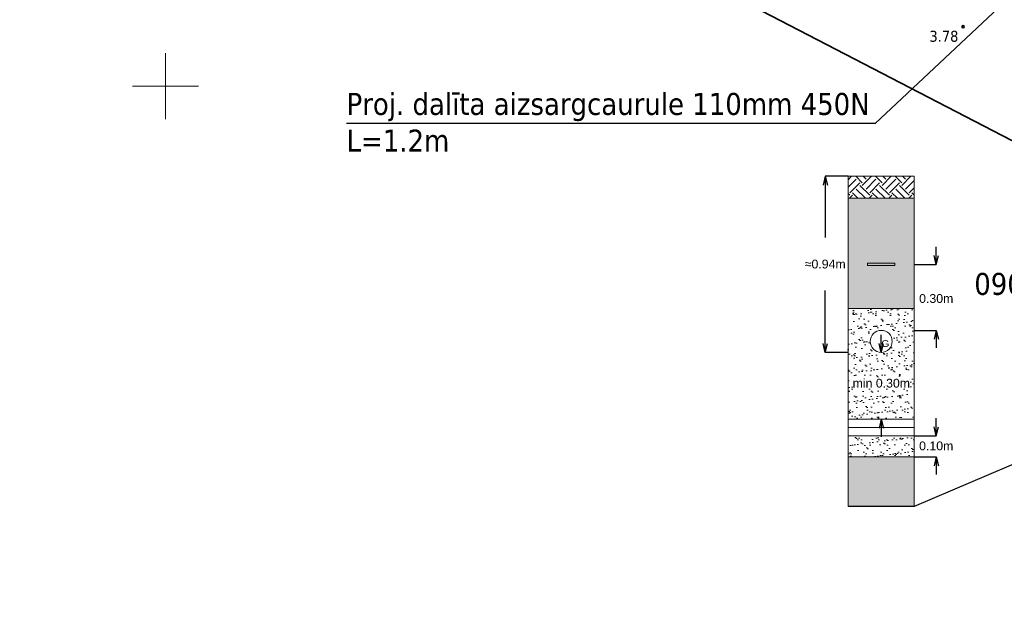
# Model space of a CAD drawing. Header units: metres. Extents: x 479801 to 960259, y 275948 to 557431.
# Tile 12 of 48: x 483243 to 483288, y 276177 to 276203. Entities that reach past the tile are written whole.
import ezdxf
from ezdxf.enums import TextEntityAlignment as Align
from ezdxf.lldxf.tags import DXFTag

# ---------------------------------------------------------------- set-up
doc = ezdxf.new("R2010")
doc.units = ezdxf.units.M
doc.linetypes.add('ADTI_0', pattern=[2, 1, 1])
doc.linetypes.add('GAZE_VADP_ASP1', pattern=[10.4, 1.6, -0.4, 1.6, -0.4, 1.6, -0.4, -0.4, 1.6, -0.4, 1.6, -0.4])
doc.layers.get('0').update_dxf_attribs({"linetype": 'ADTI_0', "lineweight": 9})
doc.layers.get('Defpoints').update_dxf_attribs({"lineweight": 9})
for name, color, linetype, lineweight in [('APGR_SARK_####_####_#', 1, 'ADTI_0', 35), ('GAZE_VADP_ASP1_####_#', 240, 'GAZE_VADP_ASP1', 9), ('GAZE_VADP_ASP1_TKST_#', 240, 'ADTI_0', 9), ('GEOD_ELEM_####_####_#', 7, 'ADTI_0', 35), ('Layer2', 141, 'Continuous', 13), ('proj. kabeli un iekartas', 1, 'Kabelis W 1', 30), ('RELJ_AATZ_####_TKST_#', 7, 'ADTI_0', 9), ('RELJ_ELEM_####_####_#', 7, 'ADTI_0', 35), ('RELJ_NOGA_####_####_#', 7, 'ADTI_0', 9), ('rob', 7, 'Continuous', 0), ('vadi', 1, 'Continuous', 0)]:
    doc.layers.add(name, color=color, linetype=linetype, lineweight=lineweight)
doc.layers.add('ROBZ_UZMR_####_TKST_#', color=4, linetype='ADTI_0', lineweight=20, true_color=0x00ffff)
doc.styles.add('ArialBaltic', font='arial.ttf')
doc.styles.add('LATV', font='arial.ttf')
doc.styles.get("Standard").update_dxf_attribs({"font": 'wromlats.shx'})
doc.styles.add('Tahoma_05_LT', font='tahoma.ttf', dxfattribs={"height": 0.5})
doc.styles.add('Tahoma_1_LB', font='tahoma.ttf', dxfattribs={"height": 1})
tags = doc.linetypes.add('0.4KV_zemsprieguma_projektejams', pattern='A,12.7,-5.08,["W1",Standard,S=2.54,R=0,X=-2.54,Y=-1.27],-6.35', length=24.13).pattern_tags.tags
tags[6] = DXFTag(74, 10)
doc.linetypes.add('Kabelis W 1', pattern='A,12,-0.625,["W1",ArialBaltic,S=1.5,R=0,X=-0.15,Y=-0.7],-3.5', length=16.125)
doc.dimstyles.new('ISO-25', dxfattribs={"dimtxt": 2.5, "dimasz": 2.5, "dimexe": 1.25, "dimexo": 0.625, "dimtad": 1, "dimtxsty": 'Standard', "dimcen": 2.5, "dimadec": 0, "dimazin": 0, "dimtfac": 1, "dimtmove": 0, "dimatfit": 3, "dimfxl": 1, "dimarcsym": 0})
doc.dimstyles.get("Standard").update_dxf_attribs({"dimtxt": 0.18, "dimasz": 0.18, "dimexe": 0.18, "dimexo": 0.0625, "dimgap": 0.09, "dimtad": 0, "dimtih": 1, "dimtoh": 1, "dimdec": 4, "dimzin": 0, "dimdsep": 46, "dimtxsty": 'Standard', "dimcen": 0.09, "dimadec": 0, "dimazin": 0, "dimtfac": 1, "dimtdec": 4, "dimtofl": 0, "dimtmove": 0, "dimatfit": 3, "dimfxl": 1, "dimtolj": 1, "dimtzin": 0, "dimarcsym": 0})

# ---------------------------------------------------------------- blocks, each defined once
blk = doc.blocks.new('PKT')
at = {"layer": 'RELJ_ELEM_####_####_#', "color": 7, "linetype": 'Continuous', "lineweight": 35}
blk.add_circle((0, 0), 0.05, dxfattribs=at)
blk = doc.blocks.new('KRUSTS')
at = {"layer": 'GEOD_ELEM_####_####_#', "color": 7, "linetype": 'Continuous', "lineweight": 9}
for p, q in [((0, 1.5), (0, 0)), ((-1.5, 0), (0, 0)), ((0, 0), (0, -1.5)), ((0, 0), (1.5, 0))]:
    blk.add_line(p, q, dxfattribs=at)
blk = doc.blocks.new('TerminatorOpen_0.5')
at = {"color": 0, "linetype": 'ByBlock', "lineweight": -2}
for q in [(-1, 0.25), (-1, 0), (-1, -0.25)]:
    blk.add_line((0, 0), q, dxfattribs=at)
blk = doc.blocks.new('*D11959')
at = {"color": 0, "linetype": 'Continuous', "lineweight": -2}
for p, q in [((483281.015, 276195.9), (483279.971, 276195.9)), ((483279.971, 276195.5), (483279.971, 276193.115)), ((483279.971, 276188.3), (483279.971, 276190.707)), ((483281.015, 276187.9), (483279.971, 276187.9))]:
    blk.add_line(p, q, dxfattribs=at)
at = {"layer": 'Defpoints', "color": 0}
for p in [(483281.015, 276195.9), (483279.971, 276187.9), (483281.015, 276187.9)]:
    blk.add_point(p, dxfattribs=at)
at = {"color": 0, "lineweight": -2, "xscale": 0.4, "yscale": 0.4, "zscale": 0.4}
for p, rotation in [((483279.971, 276195.9), 90), ((483279.971, 276187.9), 270)]:
    blk.add_blockref('TerminatorOpen_0.5', p, dxfattribs=dict(at, rotation=rotation))
at = {"color": 0, "lineweight": 0, "insert": (483279.971, 276191.911), "char_height": 0.4, "attachment_point": 5, "style": 'LATV'}
blk.add_mtext('{≈0.94m}', dxfattribs=at)
blk = doc.blocks.new('*D11961')
at = {"color": 0, "linetype": 'Continuous', "lineweight": -2}
for p, q in [((483285.015, 276192.3), (483285.015, 276192.7)), ((483284.015, 276191.9), (483285.015, 276191.9)), ((483284.015, 276188.9), (483285.015, 276188.9)), ((483285.015, 276188.5), (483285.015, 276188.1))]:
    blk.add_line(p, q, dxfattribs=at)
at = {"layer": 'Defpoints', "color": 0}
for p in [(483284.015, 276191.9), (483284.015, 276188.9), (483285.015, 276188.9)]:
    blk.add_point(p, dxfattribs=at)
at = {"color": 0, "lineweight": -2, "xscale": 0.4, "yscale": 0.4, "zscale": 0.4}
for p, rotation in [((483285.015, 276191.9), 270), ((483285.015, 276188.9), 90)]:
    blk.add_blockref('TerminatorOpen_0.5', p, dxfattribs=dict(at, rotation=rotation))
at = {"color": 0, "lineweight": 0, "insert": (483285.015, 276190.345), "char_height": 0.4, "attachment_point": 5, "style": 'LATV'}
blk.add_mtext('{0.30m}', dxfattribs=at)
blk = doc.blocks.new('*D11960')
at = {"color": 0, "linetype": 'Continuous', "lineweight": -2}
for p, q in [((483282.52, 276188.3), (483282.52, 276188.7)), ((483282.52, 276187.9), (483282.52, 276187.9)), ((483282.52, 276184.86), (483282.52, 276184.86)), ((483282.52, 276184.46), (483282.52, 276184.06))]:
    blk.add_line(p, q, dxfattribs=at)
at = {"layer": 'Defpoints', "color": 0}
for p in [(483282.52, 276187.9), (483282.52, 276184.86), (483282.52, 276184.86)]:
    blk.add_point(p, dxfattribs=at)
at = {"color": 0, "lineweight": -2, "xscale": 0.4, "yscale": 0.4, "zscale": 0.4}
for p, rotation in [((483282.52, 276187.9), 270), ((483282.52, 276184.86), 90)]:
    blk.add_blockref('TerminatorOpen_0.5', p, dxfattribs=dict(at, rotation=rotation))
at = {"color": 0, "lineweight": 0, "insert": (483282.52, 276186.497), "char_height": 0.4, "attachment_point": 5, "style": 'LATV'}
blk.add_mtext('{\\fArial|b0|i0|c186|p39;min 0.30m}', dxfattribs=at)
blk = doc.blocks.new('*D11962')
at = {"color": 0, "linetype": 'Continuous', "lineweight": -2}
for p, q in [((483285.015, 276184.51), (483285.015, 276184.91)), ((483284.015, 276184.11), (483285.015, 276184.11)), ((483284.015, 276183.15), (483285.015, 276183.15)), ((483285.015, 276182.75), (483285.015, 276182.35))]:
    blk.add_line(p, q, dxfattribs=at)
at = {"layer": 'Defpoints', "color": 0}
for p in [(483284.015, 276184.11), (483284.015, 276183.15), (483285.015, 276183.15)]:
    blk.add_point(p, dxfattribs=at)
at = {"color": 0, "lineweight": -2, "xscale": 0.4, "yscale": 0.4, "zscale": 0.4}
for p, rotation in [((483285.015, 276184.11), 270), ((483285.015, 276183.15), 90)]:
    blk.add_blockref('TerminatorOpen_0.5', p, dxfattribs=dict(at, rotation=rotation))
at = {"color": 0, "lineweight": 0, "insert": (483285.015, 276183.648), "char_height": 0.4, "attachment_point": 5, "style": 'LATV'}
blk.add_mtext('{0.10m}', dxfattribs=at)

msp = doc.modelspace()

# ---------------------------------------------------------------- hatches: boundary and pattern name
at = {"linetype": 'Continuous', "true_color": 0x000000}
h = msp.add_hatch(dxfattribs=at)
h.set_pattern_fill('EARTH', color=18, scale=0.1, angle=45)
h.set_pattern_definition([(45, (434856.85973, 248314.1491), (2e-16, 0.898025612), [0.635, -0.635]), (45, (434856.69135, 248314.3175), (2e-16, 0.898025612), [0.635, -0.635]), (45, (434856.523, 248314.48587), (2e-16, 0.898025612), [0.635, -0.635]), (135, (434856.523, 248314.5981), (-0.898025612, 9e-17), [0.635, -0.635]), (135, (434856.69135, 248314.7665), (-0.898025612, 9e-17), [0.635, -0.635]), (135, (434856.85973, 248314.9349), (-0.898025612, 9e-17), [0.635, -0.635])])
h.paths.add_polyline_path([(483284.01517, 276194.90047), (483281.01517, 276194.90047), (483281.01517, 276195.90047), (483284.01517, 276195.90047)])
at = {"true_color": 0x000000}
h = msp.add_hatch(dxfattribs=at)
h.set_pattern_fill('AR-SAND', color=18, scale=0.005, style=0)
h.paths.add_polyline_path([(483284.01517, 276189.90047), (483284.01517, 276194.90047), (483281.01517, 276194.90047), (483281.01517, 276189.90047)])
h.paths.add_polyline_path([(483281.89017, 276191.85047), (483281.89017, 276191.95047), (483283.14017, 276191.95047), (483283.14017, 276191.85047)], flags=16)
h.paths.add_polyline_path([(483281.01517, 276180.90047), (483281.01517, 276183.15047), (483284.01517, 276183.15047), (483284.01517, 276180.90047)])
at = {"linetype": 'Continuous', "true_color": 0x636466}
h = msp.add_hatch(color=251, dxfattribs=at)
h.dxf.hatch_style = 1
h.paths.add_polyline_path([(483281.89017, 276191.85047), (483281.89017, 276191.95047), (483283.14017, 276191.95047), (483283.14017, 276191.85047)])
at = {"true_color": 0x000000}
h = msp.add_hatch(dxfattribs=at)
h.set_pattern_fill('AR-SAND', color=18, scale=0.01, style=0)
h.paths.add_polyline_path([(483284.01517, 276184.86047), (483284.01517, 276189.90047), (483281.01517, 276189.90047), (483281.01517, 276184.86047)])
h.paths.add_polyline_path([(483283.01517, 276188.40047, 1), (483282.01517, 276188.40047, 1)], flags=16)
h.paths.add_polyline_path([(483281.15005, 276186.8035), (483281.15005, 276186.1904), (483283.89029, 276186.1904), (483283.89029, 276186.8035)], flags=8)
h.paths.add_polyline_path([(483282.41692, 276188.64674), (483282.41784, 276188.04674), (483282.93241, 276188.04753), (483282.93148, 276188.64753)], flags=8)
h.paths.add_polyline_path([(483281.01517, 276183.15047), (483284.01517, 276183.15047), (483284.01517, 276184.11047), (483281.01517, 276184.11047)])

# ---------------------------------------------------------------- linework, layer by layer
at = {"color": 18, "linetype": 'Continuous', "true_color": 0x000000}
for p, q in [((483281.01517, 276195.90047), (483284.01517, 276195.90047)), ((483281.01517, 276180.90047), (483281.01517, 276195.90047)), ((483284.01517, 276180.90047), (483284.01517, 276195.90047)), ((483281.01517, 276194.90047), (483284.01517, 276194.90047)), ((483281.89017, 276191.95047), (483283.14017, 276191.95047)), ((483281.89017, 276191.85047), (483281.89017, 276191.95047)), ((483281.89017, 276191.85047), (483283.14017, 276191.85047)), ((483283.14017, 276191.85047), (483283.14017, 276191.95047)), ((483281.01517, 276189.90047), (483284.01517, 276189.90047)), ((483281.01517, 276183.15047), (483284.01517, 276183.15047)), ((483281.01517, 276180.90047), (483284.01517, 276180.90047))]:
    msp.add_line(p, q, dxfattribs=at)
at = {"layer": 'APGR_SARK_####_####_#'}
msp.add_lwpolyline([(483243.37322, 276210.99201), (483252.312, 276216.258), (483302.711, 276190.14), (483303.23006, 276189.87101), (483299.96592, 276176.72363)], dxfattribs=at)
at = {"layer": 'GAZE_VADP_ASP1_####_#', "linetype": 'Continuous'}
msp.add_circle((483282.51517, 276188.40047), 0.5, dxfattribs=at)
at = {"layer": 'Layer2', "linetype": 'Continuous', "lineweight": 0}
for p, q in [((483281.02517, 276184.86047), (483284.01517, 276184.86047)), ((483281.02517, 276184.11047), (483284.01517, 276184.11047))]:
    msp.add_line(p, q, dxfattribs=at)
at = {"layer": 'proj. kabeli un iekartas', "color": 230, "linetype": '0.4KV_zemsprieguma_projektejams', "lineweight": 0, "ltscale": 0.1}
msp.add_line((483281.02517, 276184.48547), (483284.01517, 276184.48547), dxfattribs=at)
at = {"layer": 'RELJ_NOGA_####_####_#'}
msp.add_open_spline([(483303.45803, 276188.52007), (483303.86272, 276188.80648), (483304.26742, 276189.09289), (483304.67212, 276189.3793), (483304.79733, 276189.46792), (483304.9096, 276189.57239), (483305.01702, 276189.68396), (483305.07137, 276189.7404), (483305.11653, 276189.80248), (483305.16082, 276189.86707), (483305.20613, 276189.93315), (483305.24679, 276189.99983), (483305.2812, 276190.07265), (483305.36401, 276190.2479), (483305.42924, 276190.42711), (483305.46576, 276190.61549), (483305.50174, 276190.80107), (483305.5295, 276190.98667), (483305.54938, 276191.17412), (483305.59105, 276191.56699), (483305.62647, 276191.95973), (483305.65318, 276192.35342), (483305.67976, 276192.7453), (483305.6797, 276193.13918), (483305.67002, 276193.5317), (483305.66821, 276193.60495), (483305.65776, 276193.67736), (483305.63774, 276193.74922), (483305.55259, 276194.05487), (483305.43859, 276194.34243), (483305.2851, 276194.61553), (483304.90973, 276195.28341), (483304.48899, 276195.91727), (483304.11963, 276196.58369), (483303.99633, 276196.80617), (483303.88138, 276197.03346), (483303.75678, 276197.2556), (483303.69454, 276197.36656), (483303.62782, 276197.4745), (483303.55687, 276197.58044), (483303.52111, 276197.63386), (483303.48098, 276197.68352), (483303.44015, 276197.73325), (483303.39863, 276197.78383), (483303.35494, 276197.83142), (483303.30763, 276197.87705), (483302.43481, 276198.71888), (483301.49465, 276199.46306), (483300.45639, 276200.08703), (483299.43071, 276200.70343), (483298.39273, 276201.27432), (483297.30207, 276201.74541), (483296.2062, 276202.21875), (483295.10827, 276202.68654), (483294.01291, 276203.16064), (483293.46517, 276203.39771), (483292.91691, 276203.63349), (483292.37035, 276203.87345), (483291.82502, 276204.11287), (483291.29021, 276204.37551), (483290.75717, 276204.64115), (483290.36248, 276204.83783), (483289.96972, 276205.03809), (483289.5757, 276205.2361), (483289.1822, 276205.43385), (483288.79484, 276205.63966), (483288.39107, 276205.8208), (483288.07348, 276205.96329), (483287.72479, 276206.01168), (483287.38712, 276206.08885)], degree=3, knots=[0, 0, 0, 0, 0.05145473, 0.05145473, 0.05145473, 0.06737478, 0.06737478, 0.06737478, 0.07542895, 0.07542895, 0.07542895, 0.08367051, 0.08367051, 0.08367051, 0.1035055, 0.1035055, 0.1035055, 0.12304603, 0.12304603, 0.12304603, 0.16400106, 0.16400106, 0.16400106, 0.20476695, 0.20476695, 0.20476695, 0.21237427, 0.21237427, 0.21237427, 0.24473158, 0.24473158, 0.24473158, 0.32386053, 0.32386053, 0.32386053, 0.35027762, 0.35027762, 0.35027762, 0.36347295, 0.36347295, 0.36347295, 0.370125, 0.370125, 0.370125, 0.37688992, 0.37688992, 0.37688992, 0.50168666, 0.50168666, 0.50168666, 0.62497035, 0.62497035, 0.62497035, 0.74884203, 0.74884203, 0.74884203, 0.81078536, 0.81078536, 0.81078536, 0.87258926, 0.87258926, 0.87258926, 0.91835111, 0.91835111, 0.91835111, 0.96405256, 0.96405256, 0.96405256, 1, 1, 1, 1], dxfattribs=at)

# ---------------------------------------------------------------- block references
at = {"layer": 'GEOD_ELEM_####_####_#', "color": 7, "linetype": 'Continuous', "lineweight": 9, "ltscale": 0.7, "true_color": 0xffffff}
msp.add_blockref('KRUSTS', (483250, 276200), dxfattribs=at)
at = {"layer": 'RELJ_ELEM_####_####_#', "color": 7, "linetype": 'Continuous', "lineweight": 20, "ltscale": 0.7, "true_color": 0xffffff}
msp.add_blockref('PKT', (483286.23569, 276202.6975), dxfattribs=at)

# ---------------------------------------------------------------- texts
at = {"layer": 'GAZE_VADP_ASP1_TKST_#', "linetype": 'Continuous', "lineweight": 0, "insert": (483282.51769, 276188.14689), "char_height": 0.3, "attachment_point": 7, "rotation": 0.088021, "line_spacing_factor": 0.72, "style": 'LATV'}
msp.add_mtext('\\pxqc;{\\W1.1336;G}', dxfattribs=at)
at = {"layer": 'RELJ_AATZ_####_TKST_#', "style": 'Tahoma_05_LT'}
msp.add_text('3.78', height=0.5, dxfattribs=at).set_placement((483284.70763, 276202.51456), align=Align.TOP_LEFT)
at = {"layer": 'rob', "color": 96, "linetype": 'Continuous', "insert": (483258.2242, 276198.35595), "char_height": 1, "width": 87.3168193, "attachment_point": 4}
msp.add_mtext('{\\fTahoma|b0|i0|c186|p0;Proj. dalīta aizsargcaurule 110mm 450N\\PL=1.2m}', dxfattribs=at)
at = {"layer": 'ROBZ_UZMR_####_TKST_#', "style": 'Tahoma_1_LB'}
msp.add_text('09000170106', height=1, dxfattribs=at).set_placement((483286.74354, 276190.51118))

# ---------------------------------------------------------------- dimensions: what is measured, and where the dimension line sits
at = {"color": 18, "linetype": 'Continuous', "lineweight": 0, "true_color": 0x000000}
for base, p1, p2, text, override, picture, middle in [((483279.9708, 276187.90047), (483281.01517, 276195.90047), (483281.01517, 276187.90047), '{≈0.94m}', {"dimtxt": 0.4, "dimasz": 0.4, "dimexe": 0, "dimexo": 0, "dimgap": 1, "dimzin": 11, "dimtxsty": 'LATV', "dimblk": 'TerminatorOpen_0.5', "dimadec": 4, "dimazin": 3, "dimatfit": 1, "dimldrblk": 'TerminatorOpen_0.5', "dimtfill": 0, "dimtolj": 0, "dimtzin": 11}, '*D11959', (483279.9708, 276191.91101)), ((483285.01517, 276188.90047), (483284.01517, 276191.90047), (483284.01517, 276188.90047), '{0.30m}', {"dimtxt": 0.4, "dimasz": 0.4, "dimexe": 0, "dimexo": 0, "dimgap": 1, "dimzin": 11, "dimtxsty": 'LATV', "dimblk": 'TerminatorOpen_0.5', "dimadec": 4, "dimazin": 3, "dimatfit": 1, "dimldrblk": 'TerminatorOpen_0.5', "dimtfill": 0, "dimtfillclr": 256, "dimtolj": 0, "dimtzin": 11}, '*D11961', (483285.01517, 276190.34508)), ((483282.52017, 276184.86047), (483282.52017, 276187.90047), (483282.52017, 276184.86047), '{\\fArial|b0|i0|c186|p39;min 0.30m}', {"dimtxt": 0.4, "dimasz": 0.4, "dimexe": 0, "dimexo": 0, "dimgap": 1, "dimzin": 11, "dimtxsty": 'LATV', "dimblk": 'TerminatorOpen_0.5', "dimadec": 4, "dimazin": 3, "dimatfit": 1, "dimldrblk": 'TerminatorOpen_0.5', "dimtfill": 0, "dimtolj": 0, "dimtzin": 11}, '*D11960', (483282.52017, 276186.49695)), ((483285.01517, 276183.15047), (483284.01517, 276184.11047), (483284.01517, 276183.15047), '{0.10m}', {"dimtxt": 0.4, "dimasz": 0.4, "dimexe": 0, "dimexo": 0, "dimgap": 1, "dimzin": 11, "dimtxsty": 'LATV', "dimblk": 'TerminatorOpen_0.5', "dimadec": 4, "dimazin": 3, "dimatfit": 1, "dimldrblk": 'TerminatorOpen_0.5', "dimtfill": 0, "dimtolj": 0, "dimtzin": 11}, '*D11962', (483285.01517, 276183.64842))]:
    dim = msp.add_linear_dim(base=base, p1=p1, p2=p2, angle=270, text=text, dimstyle='Standard', override=override, dxfattribs=at)
    dim.commit()
    dim.dimension.update_dxf_attribs({"geometry": picture, "text_midpoint": middle, "dimtype": 161})

# ---------------------------------------------------------------- leaders
at = {"layer": 'vadi', "color": 96, "linetype": 'Continuous', "lineweight": 0}
msp.add_leader([(483295.91008, 276211.18648), (483282.23954, 276198.29773), (483258.2242, 276198.29856)], dimstyle='ISO-25', override={"dimasz": 1.5, "dimtad": 0}, dxfattribs=at)
at = {"layer": 'vadi', "color": 18, "linetype": 'Continuous', "true_color": 0x000000}
msp.add_leader([(483316.19341, 276194.56659), (483284.01517, 276180.90047), (483281.01517, 276180.90047)], dimstyle='ISO-25', override={"dimasz": 0.5, "dimtad": 0}, dxfattribs=at)

doc.saveas('drawing.dxf')
